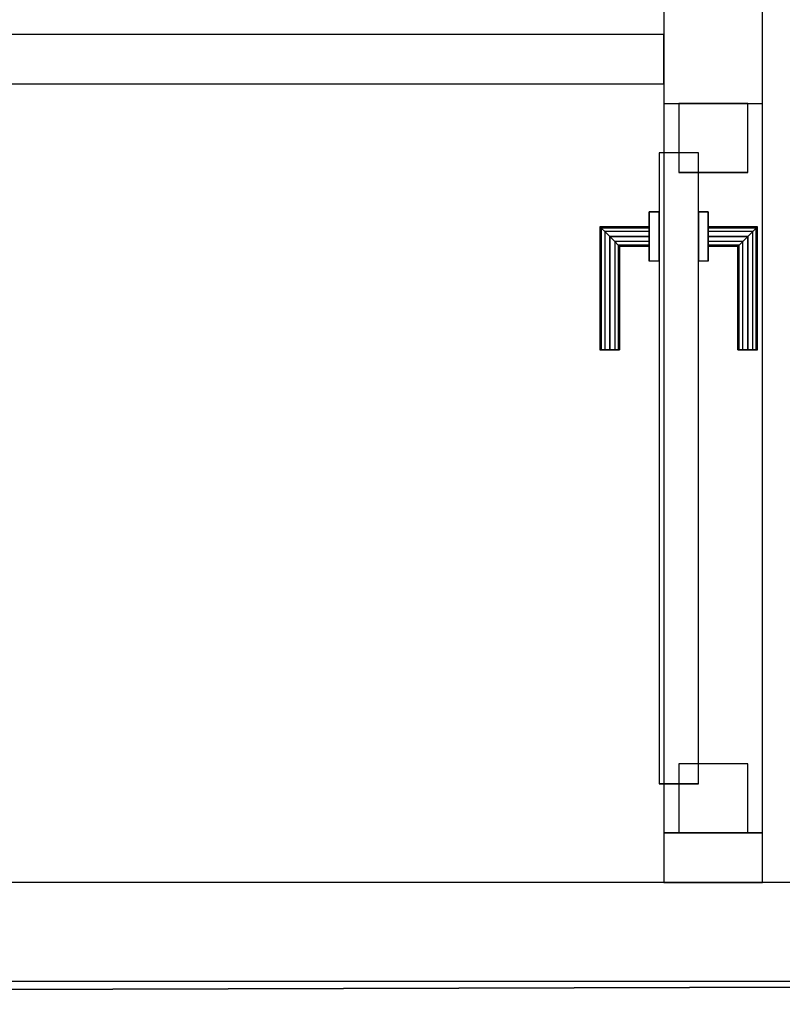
# Model space of a CAD drawing. Header units: metres. Extents: x 391.1 to 427.5, y 12.5 to 28.4.
# Tile 157 of 209: x 408.1 to 408.9, y 25.9 to 26.9. Entities that reach past the tile are written whole.
import ezdxf

# ---------------------------------------------------------------- set-up
doc = ezdxf.new("R2010")
doc.units = ezdxf.units.M
doc.layers.add('01_CARPINTERIA', color=5, linetype='Continuous', lineweight=25, true_color=0x0000ff)
doc.layers.add('01_SUELOS', color=7, linetype='Continuous', lineweight=25, true_color=0x007f00)
for name, color, linetype, lineweight in [('A-GENM-____-OTLN', 7, 'Continuous', 18), ('A-WALL-____-MCUT', 7, 'Continuous', 25), ('A-WALL-____-OTLN', 7, 'Continuous', 25)]:
    doc.layers.add(name, color=color, linetype=linetype, lineweight=lineweight)

# ---------------------------------------------------------------- blocks, each defined once
blk = doc.blocks.new('Family - Evans PA-151995-03_CLI_AIGUA_P0A')
at = {"layer": 'A-WALL-____-MCUT', "color": 253, "true_color": 0xaaaaaa}
for p, q in [((1.4, 0.05), (0, 0.05)), ((0, 0.05), (0, 0)), ((1.4, 0), (1.4, 0.05)), ((0, 0), (1.4, 0))]:
    blk.add_line(p, q, dxfattribs=at)
at = {"layer": 'A-WALL-____-OTLN', "color": 253, "true_color": 0xaaaaaa}
for p, q in [((1.4, 0.05), (0, 0.05)), ((0, 0.05), (0, 0)), ((1.4, 0), (1.4, 0.05)), ((0, 0), (1.4, 0))]:
    blk.add_line(p, q, dxfattribs=at)
at = {"layer": 'A-WALL-____-OTLN', "color": 253, "lineweight": 18, "true_color": 0xaaaaaa}
blk.add_line((0, 0), (1.4, 0), dxfattribs=at)
blk = doc.blocks.new('Family - Evans PA-152129-03_CLI_AIGUA_P0A')
at = {"layer": 'A-WALL-____-MCUT', "color": 253, "true_color": 0xaaaaaa}
for p, q in [((0.05039, 0.1), (0, 0.1)), ((0, 0.1), (0, 0)), ((0.05039, 0), (0.05039, 0.1)), ((0.89039, 0.1), (0.79039, 0.1)), ((0.79039, 0.1), (0.79039, 0)), ((0, 0), (0.05039, 0)), ((0.79039, 0), (0.89039, 0))]:
    blk.add_line(p, q, dxfattribs=at)
at = {"layer": 'A-WALL-____-OTLN', "color": 253, "true_color": 0xaaaaaa}
for p, q in [((1.66046, 0.1), (0, 0.1)), ((0, 0.1), (0, 0)), ((0.79039, 0.1), (0.05039, 0.1)), ((0.05039, 0.1), (0.05039, 0)), ((0.79039, 0.1), (0.79039, 0)), ((0, 0), (1.66046, 0)), ((0.05039, 0), (0.79039, 0))]:
    blk.add_line(p, q, dxfattribs=at)
at = {"layer": 'A-WALL-____-OTLN', "color": 253, "lineweight": 18, "true_color": 0xaaaaaa}
blk.add_line((0, 0), (1.66046, 0), dxfattribs=at)
blk = doc.blocks.new('Family - Vano de puerta PA-152131-03_CLI_AIGUA_P0A')
at = {"layer": 'A-GENM-____-OTLN', "color": 253, "true_color": 0xaaaaaa}
for p, q in [((408.87693, 26.83952), (408.77693, 26.83952)), ((408.77693, 26.83952), (408.77693, 26.09952)), ((408.87693, 26.83952), (408.77693, 26.83952)), ((408.77693, 26.09952), (408.77693, 26.83952)), ((408.87693, 26.09952), (408.87693, 26.83952)), ((408.87693, 26.83952), (408.87693, 26.09952)), ((408.77693, 26.09952), (408.87693, 26.09952)), ((408.87693, 26.09952), (408.77693, 26.09952))]:
    blk.add_line(p, q, dxfattribs=at)
blk = doc.blocks.new('Family - LONDR55-XX_ZZ-ARQ-CAA-M3D-Londres55-152137-03_CLI_AIGUA_P0A')
at = {"layer": '01_CARPINTERIA', "color": 161, "true_color": 0xaaaaff}
for p, q in [((0.49, 0.14866), (0.49, 0.15)), ((0.49, 0.15), (0.49, 0.14866)), ((0.615, 0.15), (0.49, 0.15)), ((0.615, 0.15), (0.61366, 0.14866)), ((0.61366, 0.14866), (0.615, 0.15)), ((0.615, 0.1), (0.615, 0.15)), ((0.49, 0.145), (0.49, 0.14866)), ((0.49, 0.14866), (0.49, 0.145)), ((0.61366, 0.14866), (0.49, 0.14866)), ((0.61366, 0.14866), (0.49, 0.14866)), ((0.49, 0.14), (0.49, 0.145)), ((0.49, 0.145), (0.49, 0.14)), ((0.61, 0.145), (0.49, 0.145)), ((0.61, 0.145), (0.49, 0.145)), ((0.49, 0.135), (0.49, 0.14)), ((0.49, 0.14), (0.49, 0.135)), ((0.49, 0.14), (0.605, 0.14)), ((0.605, 0.14), (0.49, 0.14)), ((0.6, 0.135), (0.605, 0.14)), ((0.605, 0.14), (0.6, 0.135)), ((0.61, 0.145), (0.605, 0.14)), ((0.605, 0.14), (0.61, 0.145)), ((0.605, 0.14), (0.605, 0.1)), ((0.605, 0.1), (0.605, 0.14)), ((0.61366, 0.14866), (0.61, 0.145)), ((0.61, 0.145), (0.61366, 0.14866)), ((0.61, 0.1), (0.61, 0.145)), ((0.61, 0.1), (0.61, 0.145)), ((0.61366, 0.1), (0.61366, 0.14866)), ((0.61366, 0.1), (0.61366, 0.14866)), ((0.49, 0.135), (0.49, 0.13134)), ((0.49, 0.13134), (0.49, 0.135)), ((0.6, 0.135), (0.49, 0.135)), ((0.6, 0.135), (0.49, 0.135)), ((0.49, 0.13134), (0.49, 0.13)), ((0.49, 0.13), (0.49, 0.13134)), ((0.59634, 0.13134), (0.49, 0.13134)), ((0.59634, 0.13134), (0.49, 0.13134)), ((0.595, 0.13), (0.49, 0.13)), ((0.595, 0.13), (0.59634, 0.13134)), ((0.59634, 0.13134), (0.595, 0.13)), ((0.595, 0.1), (0.595, 0.13)), ((0.59634, 0.13134), (0.6, 0.135)), ((0.6, 0.135), (0.59634, 0.13134)), ((0.59634, 0.1), (0.59634, 0.13134)), ((0.59634, 0.1), (0.59634, 0.13134)), ((0.6, 0.1), (0.6, 0.135)), ((0.6, 0.1), (0.6, 0.135)), ((0.63, 0.1), (0.58, 0.1)), ((0.58, 0.1), (0.63, 0.1)), ((0.58, 0.09), (0.58, 0.1)), ((0.58, 0.09), (0.58, 0.1)), ((0.59634, 0.1), (0.595, 0.1)), ((0.595, 0.1), (0.59634, 0.1)), ((0.6, 0.1), (0.59634, 0.1)), ((0.59634, 0.1), (0.6, 0.1)), ((0.605, 0.1), (0.6, 0.1)), ((0.6, 0.1), (0.605, 0.1)), ((0.61, 0.1), (0.605, 0.1)), ((0.605, 0.1), (0.61, 0.1)), ((0.61, 0.1), (0.61366, 0.1)), ((0.61366, 0.1), (0.61, 0.1)), ((0.61366, 0.1), (0.615, 0.1)), ((0.615, 0.1), (0.61366, 0.1)), ((0.63, 0.09), (0.63, 0.1)), ((0.63, 0.1), (0.63, 0.09)), ((0.69, 0.09), (0.05, 0.09)), ((0.05, 0.09), (0.05, 0.05)), ((0.69, 0.09), (0.05, 0.09)), ((0.05, 0.05), (0.05, 0.09)), ((0.63, 0.09), (0.58, 0.09)), ((0.58, 0.09), (0.63, 0.09)), ((0.69, 0.05), (0.69, 0.09)), ((0.69, 0.05), (0.69, 0.09)), ((0.07, 0.07), (0, 0.07)), ((0, 0.07), (0, 0)), ((0.07, 0.07), (0, 0.07)), ((0, 0), (0, 0.07)), ((0.07, 0), (0.07, 0.07)), ((0.07, 0), (0.07, 0.07)), ((0.74, 0.07), (0.67, 0.07)), ((0.67, 0.07), (0.67, 0)), ((0.74, 0.07), (0.67, 0.07)), ((0.67, 0), (0.67, 0.07)), ((0.74, 0), (0.74, 0.07)), ((0.74, 0), (0.74, 0.07)), ((0.05, 0.05), (0.69, 0.05)), ((0.05, 0.05), (0.69, 0.05)), ((0.58, 0.05), (0.63, 0.05)), ((0.63, 0.05), (0.58, 0.05)), ((0.58, 0.04), (0.58, 0.05)), ((0.58, 0.04), (0.58, 0.05)), ((0.63, 0.04), (0.63, 0.05)), ((0.63, 0.05), (0.63, 0.04)), ((0.58, 0.04), (0.63, 0.04)), ((0.63, 0.04), (0.58, 0.04)), ((0.59634, 0.04), (0.595, 0.04)), ((0.595, 0.04), (0.59634, 0.04)), ((0.595, 0.01), (0.595, 0.04)), ((0.6, 0.04), (0.59634, 0.04)), ((0.59634, 0.04), (0.6, 0.04)), ((0.59634, 0.00866), (0.59634, 0.04)), ((0.59634, 0.00866), (0.59634, 0.04)), ((0.6, 0.04), (0.605, 0.04)), ((0.605, 0.04), (0.6, 0.04)), ((0.6, 0.005), (0.6, 0.04)), ((0.6, 0.005), (0.6, 0.04)), ((0.605, 0.04), (0.61, 0.04)), ((0.61, 0.04), (0.605, 0.04)), ((0.605, 0.04), (0.605, 0)), ((0.605, 0), (0.605, 0.04)), ((0.61, 0.04), (0.61366, 0.04)), ((0.61366, 0.04), (0.61, 0.04)), ((0.61, -0.005), (0.61, 0.04)), ((0.61, -0.005), (0.61, 0.04)), ((0.61366, 0.04), (0.615, 0.04)), ((0.615, 0.04), (0.61366, 0.04)), ((0.61366, -0.00866), (0.61366, 0.04)), ((0.61366, -0.00866), (0.61366, 0.04)), ((0.615, -0.01), (0.615, 0.04)), ((0.49, 0.00866), (0.49, 0.01)), ((0.49, 0.01), (0.49, 0.00866)), ((0.49, 0.01), (0.595, 0.01)), ((0.59634, 0.00866), (0.595, 0.01)), ((0.595, 0.01), (0.59634, 0.00866)), ((0, 0), (0.07, 0)), ((0, 0), (0.07, 0)), ((0.49, 0.005), (0.49, 0.00866)), ((0.49, 0.00866), (0.49, 0.005)), ((0.49, 0.00866), (0.59634, 0.00866)), ((0.49, 0.00866), (0.59634, 0.00866)), ((0.49, 0), (0.49, 0.005)), ((0.49, 0.005), (0.49, 0)), ((0.49, 0.005), (0.6, 0.005)), ((0.49, 0.005), (0.6, 0.005)), ((0.49, -0.005), (0.49, 0)), ((0.49, 0), (0.49, -0.005)), ((0.605, 0), (0.49, 0)), ((0.49, 0), (0.605, 0)), ((0.6, 0.005), (0.59634, 0.00866)), ((0.59634, 0.00866), (0.6, 0.005)), ((0.605, 0), (0.6, 0.005)), ((0.6, 0.005), (0.605, 0)), ((0.605, 0), (0.61, -0.005)), ((0.67, 0), (0.74, 0)), ((0.67, 0), (0.74, 0)), ((0.49, -0.005), (0.49, -0.00866)), ((0.49, -0.00866), (0.49, -0.005)), ((0.49, -0.005), (0.61, -0.005)), ((0.49, -0.005), (0.61, -0.005)), ((0.49, -0.00866), (0.49, -0.01)), ((0.49, -0.01), (0.49, -0.00866)), ((0.49, -0.00866), (0.61366, -0.00866)), ((0.49, -0.00866), (0.61366, -0.00866)), ((0.61, -0.005), (0.605, 0)), ((0.61, -0.005), (0.61366, -0.00866)), ((0.61366, -0.00866), (0.61, -0.005)), ((0.61366, -0.00866), (0.615, -0.01)), ((0.615, -0.01), (0.61366, -0.00866)), ((0.49, -0.01), (0.615, -0.01))]:
    blk.add_line(p, q, dxfattribs=at)
blk = doc.blocks.new('Family - Porta PA-152138-03_CLI_AIGUA_P0A')
blk.add_blockref('Family - LONDR55-XX_ZZ-ARQ-CAA-M3D-Londres55-152137-03_CLI_AIGUA_P0A', (0, 0))
blk = doc.blocks.new('Family - Evans PA-152168-03_CLI_AIGUA_P0A')
at = {"layer": 'A-WALL-____-MCUT', "color": 253, "true_color": 0xaaaaaa}
for p, q in [((3.36015, 0.1), (0, 0.1)), ((0, 0), (3.36015, 0))]:
    blk.add_line(p, q, dxfattribs=at)
at = {"layer": 'A-WALL-____-OTLN', "color": 253, "true_color": 0xaaaaaa}
for p, q in [((3.36015, 0.1), (0, 0.1)), ((0, 0), (3.36015, 0))]:
    blk.add_line(p, q, dxfattribs=at)
at = {"layer": 'A-WALL-____-OTLN', "color": 253, "lineweight": 18, "true_color": 0xaaaaaa}
blk.add_line((0, 0), (3.36015, 0), dxfattribs=at)
blk = doc.blocks.new('Family - LONDR55-XX_ZZ-ARQ-CAA-M3D-Londres55-152321-03_CLI_AIGUA_P0A')
at = {"layer": '01_SUELOS', "color": 9, "true_color": 0xaad4aa}
blk.add_line((7.47084, 2.31546), (0, 2.29204), dxfattribs=at)
blk.add_line((7.47084, 2.31546), (0, 2.29204), dxfattribs=at)
blk.add_line((7.47084, 2.31546), (0, 2.29204), dxfattribs=at)
blk.add_line((7.47084, 2.31546), (0, 2.29204), dxfattribs=at)
blk = doc.blocks.new('Family - LONDR55-XX_ZZ-ARQ-CAA-M3D-Londres55-152374-03_CLI_AIGUA_P0A')
at = {"layer": '01_SUELOS', "color": 9, "true_color": 0xaad4aa}
for p, q in [((1.99819, 0), (9.46903, 0.02341)), ((9.46903, 0.02341), (1.99819, 0))]:
    blk.add_line(p, q, dxfattribs=at)
blk = doc.blocks.new('LONDR55-XX_ZZ-ARQ-CAA-M3D-Londres55_ifc-1-03_CLI_AIGUA_P0A')
at = {"layer": '01_CARPINTERIA', "color": 253, "lineweight": 18, "true_color": 0xaaaaaa, "rotation": 90}
blk.add_blockref('Family - Porta PA-152138-03_CLI_AIGUA_P0A', (408.86193, 26.09952), dxfattribs=at)
at = {"layer": '01_SUELOS', "color": 253, "lineweight": 18, "true_color": 0xaaaaaa}
for name, p in [('Family - LONDR55-XX_ZZ-ARQ-CAA-M3D-Londres55-152374-03_CLI_AIGUA_P0A', (401.35874, 25.92572)), ('Family - LONDR55-XX_ZZ-ARQ-CAA-M3D-Londres55-152321-03_CLI_AIGUA_P0A', (403.35693, 23.63368))]:
    blk.add_blockref(name, p, dxfattribs=at)
at = {"layer": 'A-GENM-____-OTLN', "color": 253, "lineweight": 18, "true_color": 0xaaaaaa}
blk.add_blockref('Family - Vano de puerta PA-152131-03_CLI_AIGUA_P0A', (0, 0), dxfattribs=at)
at = {"layer": 'A-WALL-____-OTLN', "color": 253, "lineweight": 18, "true_color": 0xaaaaaa, "rotation": 90}
blk.add_blockref('Family - Evans PA-152129-03_CLI_AIGUA_P0A', (408.87693, 26.04914), dxfattribs=at)
at = {"layer": 'A-WALL-____-OTLN', "color": 253, "lineweight": 18, "true_color": 0xaaaaaa}
for name, p in [('Family - Evans PA-151995-03_CLI_AIGUA_P0A', (407.37693, 26.85945)), ('Family - Evans PA-152168-03_CLI_AIGUA_P0A', (405.60693, 25.94914))]:
    blk.add_blockref(name, p, dxfattribs=at)

msp = doc.modelspace()

# ---------------------------------------------------------------- block references
at = {"lineweight": 5}
msp.add_blockref('LONDR55-XX_ZZ-ARQ-CAA-M3D-Londres55_ifc-1-03_CLI_AIGUA_P0A', (0, 0), dxfattribs=at)

doc.saveas('drawing.dxf')
